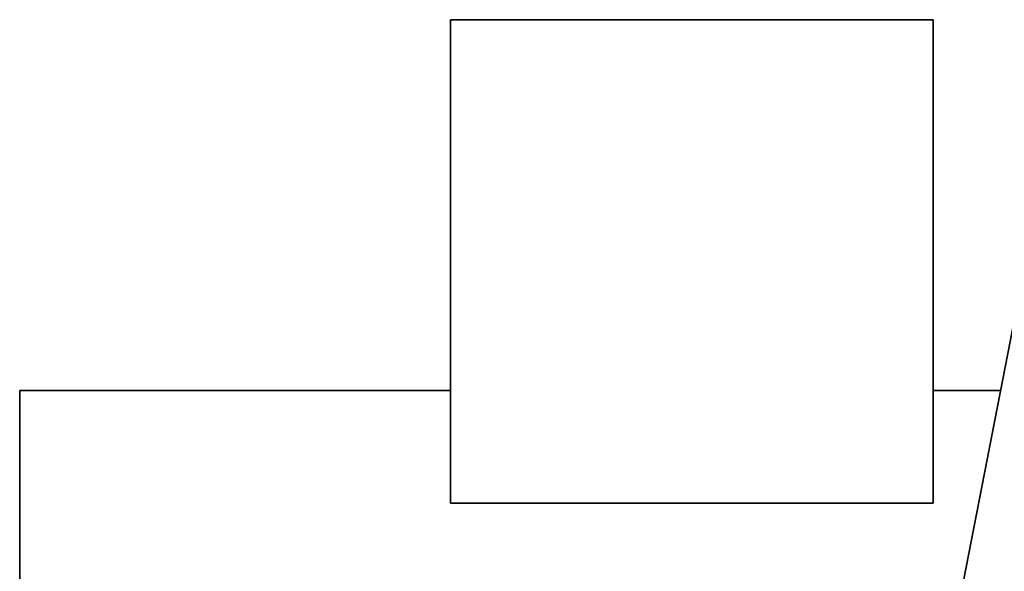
# Model space of a CAD drawing. Header units: millimetres. Extents: x 225 to 615, y 39 to 555.
# Tile 5 of 6: x 225 to 467, y 363 to 498. Entities that reach past the tile are written whole.
import ezdxf

# ---------------------------------------------------------------- set-up
doc = ezdxf.new("R2010")
doc.units = ezdxf.units.MM
doc.header["$LTSCALE"] = 2
doc.layers.add('Krawędzie widoczne(ISO)', color=7, linetype='Continuous', lineweight=35, true_color=0x262659)

msp = doc.modelspace()

# ---------------------------------------------------------------- linework, layer by layer
at = {"layer": 'Krawędzie widoczne(ISO)'}
for p, q in [((330.95, 498.37), (449.91, 498.37)), ((330.95, 379.36), (330.95, 498.37)), ((449.91, 379.36), (449.91, 498.37)), ((469.66, 422.93), (415.17, 144.37)), ((224.82, 407.07), (224.82, 251.67)), ((224.82, 407.07), (330.95, 407.07)), ((449.91, 407.07), (466.56, 407.07)), ((449.91, 379.36), (330.95, 379.36))]:
    msp.add_line(p, q, dxfattribs=at)

doc.saveas('drawing.dxf')
